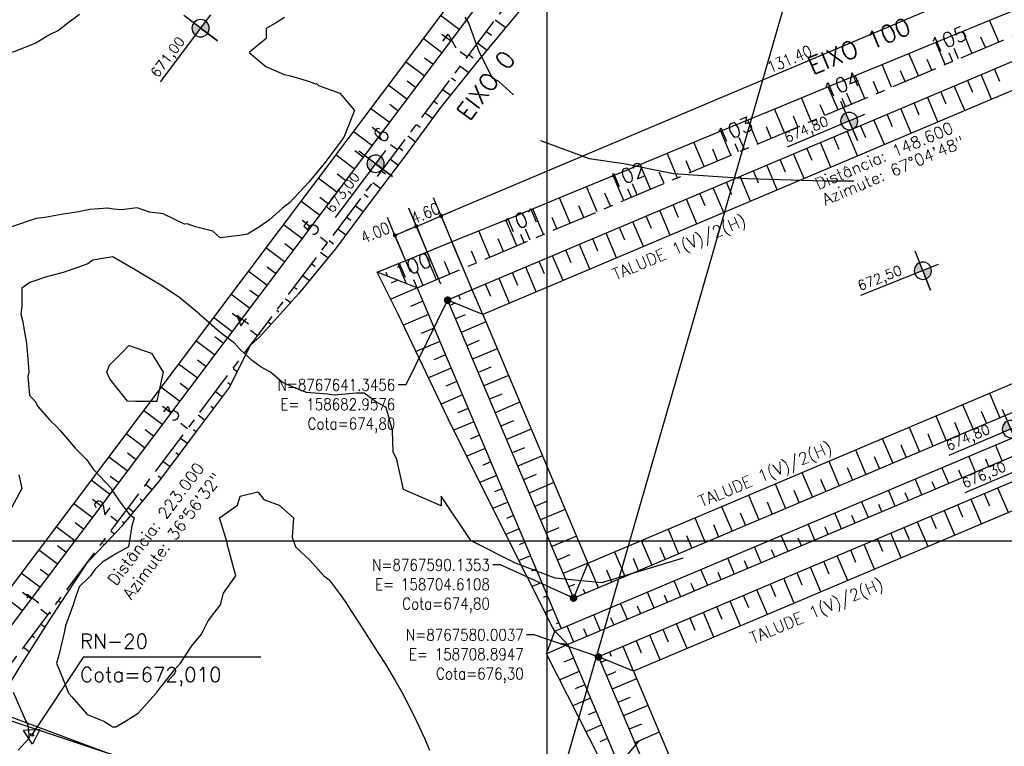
# Model space of a CAD drawing. Header units: millimetres. Extents: x 158365 to 159725, y 8767237 to 8767959.
# Tile 6 of 10: x 158609 to 158779, y 8767565 to 8767690. Entities that reach past the tile are written whole.
import ezdxf

# ---------------------------------------------------------------- set-up
doc = ezdxf.new("R2010")
doc.units = ezdxf.units.MM
doc.header["$LTSCALE"] = 5
doc.linetypes.add('CENTER', pattern=[50.8, 31.75, -6.35, 6.35, -6.35])
doc.linetypes.add('CONTINUO', pattern=[0])
for name, color, linetype in [('$CURVAS2', 40, 'Continuous'), ('_RN', 3, 'Continuous'), ('AREA_ESPECIAL', 3, 'Continuous'), ('CERCA', 3, 'CERCA_LINE'), ('ESTACAO', 4, 'Continuous'), ('LAGOA', 3, 'Continuous'), ('MALHA', 9, 'Continuous'), ('OFFSET', 7, 'Continuous'), ('TER-BERMA', 103, 'Continuous'), ('TER-COORDENADAS', 101, 'Continuous'), ('TER-COTAS', 101, 'Continuous'), ('TER-EIXO', 100, 'CENTER'), ('TER-ESTACAS', 100, 'Continuous'), ('TER-OFFSET', 102, 'Continuous'), ('TER-OFFSET-LINHA', 101, 'Continuous'), ('TER-TEXTO', 100, 'Continuous'), ('TG', 7, 'CONTINUO')]:
    doc.layers.add(name, color=color, linetype=linetype)
doc.styles.add('AG2', font='romans.shx', dxfattribs={"height": 3})
doc.styles.add('ROMANS', font='romans.shx', dxfattribs={"width": 0.85})
doc.styles.add('SIMPLEX', font='simplex', dxfattribs={"height": 0.2})
doc.linetypes.add('CERCA_LINE', pattern='A,0.5,-0.2,["X",Standard,S=0.1,R=0,X=-0.1,Y=-0.05],-0.25', length=0.95)
doc.dimstyles.new('COTA-500-EXTERNA', dxfattribs={"dimtxt": 2, "dimasz": 1, "dimexe": 0, "dimexo": 3, "dimgap": 0.5, "dimtad": 1, "dimzin": 4, "dimdsep": 46, "dimtxsty": 'ROMANS', "dimblk1": 'DOT1', "dimblk2": 'DOT1', "dimsah": 1, "dimcen": 0.2, "dimclrd": 256, "dimclre": 256, "dimclrt": 102, "dimadec": 0, "dimazin": 0, "dimtfac": 1, "dimtix": 1, "dimtmove": 2, "dimatfit": 3, "dimldrblk": 'DOT1', "dimfxl": 0, "dimtvp": 0.025, "dimtolj": 1, "dimtzin": 4, "dimlwd": -1, "dimlwe": -1, "dimarcsym": 0})

# ---------------------------------------------------------------- blocks, each defined once
blk = doc.blocks.new('A$C55C26645')
h = blk.add_hatch(color=51)
h.paths.add_polyline_path([(68.5, 12.7), (68.5, 21.5), (59.7, 21.5, 0.414214)])
h.paths.add_polyline_path([(68.5, 30.3), (68.5, 21.5), (77.3, 21.5, 0.414214)])
at = {"color": 7, "linetype": 'Continuous'}
blk.add_line((85.4, 21.5), (0, 21.5), dxfattribs=at)
blk.add_lwpolyline([(68.5, 21.5), (68.5, 42.9), (68.5, 0)], dxfattribs=at)
blk.add_circle((68.5, 21.5), 8.8, dxfattribs=at)
at = {"color": 3, "style": 'ROMANS'}
blk.add_attdef('226,00', (1.6, 25.8), '', height=10, dxfattribs=at)
blk = doc.blocks.new('417AE5D33AD94F3B12F1F0')
at = {"layer": 'TG', "color": 7, "linetype": 'CONTINUO', "flags": 128}
blk.add_lwpolyline([(0, 0), (0, 0)], dxfattribs=at)
blk = doc.blocks.new('74F607E3FF314B9012F1F0')
at = {"layer": 'TG', "color": 7, "linetype": 'CONTINUO', "flags": 128}
blk.add_lwpolyline([(0, 0), (0, 0)], dxfattribs=at)
blk = doc.blocks.new('EEBC742A898E40D212F1F0')
at = {"layer": 'TG', "color": 7, "linetype": 'CONTINUO', "flags": 128}
blk.add_lwpolyline([(0, 0), (0, 0)], dxfattribs=at)
blk = doc.blocks.new('A24114FF9CEA4DDA12F1F0')
at = {"layer": 'TG', "color": 7, "linetype": 'CONTINUO', "flags": 128}
blk.add_lwpolyline([(0, 0), (0, 0)], dxfattribs=at)
blk = doc.blocks.new('6F32A7DB4FD2414612F1F0')
at = {"layer": 'TG', "color": 7, "linetype": 'CONTINUO', "flags": 128}
blk.add_lwpolyline([(0, 0), (0, 0)], dxfattribs=at)
blk = doc.blocks.new('Rn')
for points in [[(-0.75, -0.433), (0, 0.866)], [(0, 0.866), (0.75, -0.433)], [(-0.75, -0.433), (0.75, -0.433)]]:
    blk.add_lwpolyline(points)
blk.add_circle((0, 0), 0.122)
blk = doc.blocks.new('DOT1')
for q in [(0, 3.36), (0, -3.36)]:
    blk.add_line((0, 0), q)
at = {"linetype": 'ByBlock'}
blk.add_line((0, 0), (-1.2, 0), dxfattribs=at)
at = {"color": 0, "linetype": 'ByBlock', "const_width": 0.36}
blk.add_lwpolyline([(-0.18, 0, 1), (0.18, 0, 1)], format="xyb", close=True, dxfattribs=at)
blk = doc.blocks.new('*D33')
at = {"layer": 'Defpoints', "color": 0}
for p in [(158681.82, 8767655.84), (158682.96, 8767641.35), (158688.99, 8767638.9)]:
    blk.add_point(p, dxfattribs=at)
at = {"layer": 'TER-COTAS'}
for p, q in [((158682.74, 8767656.23), (158683.66, 8767656.62)), ((158677.58, 8767654.05), (158681.82, 8767655.84)), ((158687.82, 8767641.66), (158681.82, 8767655.84)), ((158676.66, 8767653.66), (158675.74, 8767653.27)), ((158681.79, 8767644.11), (158677.58, 8767654.05))]:
    blk.add_line(p, q, dxfattribs=at)
for p, rotation in [((158681.82, 8767655.84), 202.9200602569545), ((158677.58, 8767654.05), 22.9200602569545)]:
    blk.add_blockref('DOT1', p, dxfattribs=dict(at, rotation=rotation))
at = {"layer": 'TER-COTAS', "color": 102, "insert": (158679.12, 8767656.33), "char_height": 2, "attachment_point": 5, "rotation": 22.9201, "style": 'ROMANS'}
blk.add_mtext('\\A1;4.60', dxfattribs=at)

msp = doc.modelspace()

# ---------------------------------------------------------------- linework, layer by layer
at = {"layer": '$CURVAS2'}
for points, elevation in [([(158698.903, 8767668.782), (158707.323, 8767665.7), (158713.278, 8767664.85), (158721.786, 8767663.15), (158734.548, 8767662.299), (158747.735, 8767661.874), (158752.839, 8767661.874)], 672), ([(158686.942, 8767600.015), (158694.599, 8767596.189), (158701.405, 8767593.639), (158709.487, 8767592.789), (158723.525, 8767597.04)], 673)]:
    msp.add_lwpolyline(points, dxfattribs=dict(at, elevation=elevation))
for points in [[(158654.924, 8767689.956, 672), (158653.341, 8767688.958, 672), (158651.764, 8767688.081, 672), (158651.736, 8767686.333, 672), (158648.818, 8767683.958, 672), (158651.701, 8767681.513, 672), (158654.836, 8767680.134, 672), (158655.919, 8767679.949, 672), (158659.216, 8767678.958, 672), (158660.217, 8767678.544, 672), (158660.405, 8767678.584, 672), (158660.779, 8767678.246, 672), (158664.407, 8767676.926, 672), (158666.963, 8767673.958, 672), (158665.149, 8767669.507, 672), (158664.796, 8767668.958, 672), (158662.184, 8767665.438, 672), (158660.98, 8767663.958, 672), (158659.088, 8767661.63, 672), (158656.585, 8767658.958, 672), (158655.816, 8767658.173, 672), (158654.538, 8767657.188, 672), (158652.315, 8767655.175, 672), (158650.603, 8767653.958, 672), (158648.565, 8767652.676, 672), (158647.195, 8767652.501, 672), (158643.864, 8767652.077, 672), (158642.561, 8767653.233, 672), (158639.589, 8767653.958, 672), (158638.178, 8767654.466, 672), (158637.689, 8767654.427, 672), (158634.043, 8767656.197, 672), (158631.67, 8767656.465, 672), (158629.549, 8767657.208, 672), (158626.897, 8767656.884, 672), (158625.523, 8767657.03, 672), (158624.544, 8767657.2, 672), (158621.416, 8767656.973, 672), (158619.201, 8767656.513, 672), (158616.842, 8767656.121, 672), (158613.716, 8767655.543, 672), (158612.204, 8767655.398, 672), (158607.964, 8767653.958, 672)], [(158619.668, 8767690.469, 671), (158617.665, 8767688.958, 671), (158616.04, 8767687.726, 671), (158614.406, 8767686.922, 671), (158612.138, 8767685.529, 671), (158608.077, 8767683.958, 671)], [(158694.261, 8767676.634, 672), (158691.767, 8767678.958, 672), (158690.699, 8767679.51, 672), (158688.466, 8767683.958, 672), (158688.206, 8767684.523, 672), (158686.6, 8767688.958, 672), (158685.953, 8767690.016, 672)], [(158686.942, 8767600.015, 673), (158686.942, 8767600.015, 673), (158686.942, 8767600.015, 673), (158681.837, 8767607.666, 673), (158681.837, 8767605.966, 673), (158675.354, 8767608.818, 673), (158675.336, 8767608.958, 673), (158675.231, 8767609.342, 673), (158674.232, 8767613.958, 673), (158673.581, 8767615.272, 673), (158673.468, 8767618.958, 673), (158672.401, 8767622.913, 673), (158670.537, 8767623.958, 673), (158668.616, 8767625.342, 673), (158667.207, 8767625.391, 673), (158663.467, 8767625.044, 673), (158662.31, 8767625.186, 673), (158658.677, 8767625.464, 673), (158656.8, 8767626.206, 673), (158654.536, 8767627.183, 673), (158652.48, 8767628.958, 673), (158650.876, 8767629.863, 673), (158649.427, 8767630.952, 673), (158647.344, 8767632.798, 673), (158646.318, 8767633.958, 673), (158643.84, 8767635.792, 673), (158640.572, 8767638.662, 673), (158640.374, 8767638.86, 673), (158640.283, 8767638.958, 673), (158636.861, 8767641.834, 673), (158633.625, 8767643.958, 673), (158633.086, 8767644.283, 673), (158632.643, 8767644.519, 673), (158629.217, 8767646.546, 673), (158625.558, 8767648.69, 673), (158625.381, 8767648.828, 673), (158621.922, 8767648.232, 673), (158621.108, 8767647.589, 673), (158619.465, 8767647.042, 673), (158616.852, 8767646.101, 673), (158613.56, 8767645.231, 673), (158612.467, 8767644.871, 673), (158611.087, 8767644.388, 673), (158609.712, 8767643.392, 673), (158609.747, 8767640.312, 673), (158609.543, 8767638.958, 673), (158609.865, 8767637.841, 673), (158610.511, 8767633.958, 673), (158610.861, 8767629.833, 673), (158610.913, 8767628.958, 673), (158610.753, 8767628.25, 673), (158611.048, 8767625.034, 673), (158612.015, 8767623.958, 673), (158612.468, 8767623.048, 673), (158614.551, 8767620.703, 673), (158615.743, 8767619.598, 673), (158616.344, 8767618.958, 673), (158618.909, 8767615.93, 673), (158620.838, 8767613.958, 673), (158622.063, 8767612.237, 673), (158625.138, 8767608.958, 673), (158625.257, 8767608.625, 673), (158626.464, 8767606.878, 673), (158628.221, 8767604.552, 673), (158629.066, 8767603.958, 673), (158628.633, 8767602.539, 673), (158628.068, 8767598.958, 673), (158626.01, 8767597.785, 673), (158624.229, 8767596.699, 673), (158623.664, 8767596.339, 673), (158622.35, 8767595.106, 673), (158621.539, 8767593.958, 673), (158619.567, 8767592.04, 673), (158618.932, 8767590.061, 673), (158618.534, 8767588.958, 673), (158617.234, 8767585.338, 673), (158616.962, 8767583.958, 673), (158616.108, 8767580.326, 673), (158615.716, 8767578.958, 673), (158616.981, 8767575.843, 673), (158617.705, 8767573.958, 673), (158617.821, 8767573.753, 673), (158618.327, 8767573.151, 673), (158620.998, 8767570.106, 673), (158623.847, 8767568.958, 673), (158625.047, 8767568.205, 673), (158625.271, 8767567.983, 673), (158625.916, 8767567.974, 673), (158627.575, 8767568.958, 673), (158629.717, 8767570.371, 673), (158632.874, 8767573.859, 673), (158632.942, 8767573.921, 673), (158632.979, 8767573.958, 673), (158636.004, 8767577.797, 673), (158637.043, 8767578.958, 673), (158638.942, 8767581.922, 673), (158640.633, 8767583.958, 673), (158641.784, 8767586.238, 673), (158643.915, 8767588.958, 673), (158644.407, 8767590.991, 673), (158646.554, 8767593.958, 673), (158645.256, 8767598.622, 673), (158645.153, 8767598.958, 673), (158645.047, 8767599.711, 673), (158643.717, 8767603.958, 673), (158646.841, 8767606.124, 673), (158647.294, 8767607.673, 673), (158650.312, 8767608.388, 673), (158651.348, 8767607.109, 673), (158653.988, 8767606.086, 673), (158656.469, 8767603.958, 673), (158656.248, 8767600.607, 673), (158656.79, 8767598.958, 673), (158659.266, 8767596.642, 673), (158661.686, 8767593.958, 673), (158662.576, 8767593.262, 673), (158664.644, 8767590.517, 673), (158665.553, 8767589.217, 673), (158665.693, 8767588.958, 673), (158668.379, 8767584.869, 673), (158668.944, 8767583.958, 673), (158671.161, 8767580.433, 673), (158672.137, 8767578.958, 673), (158673.924, 8767575.958, 673), (158675.062, 8767573.958, 673), (158676.543, 8767571.196, 673), (158677.602, 8767568.958, 673), (158678.973, 8767566.057, 673), (158679.846, 8767563.958, 673)], [(158634.038, 8767628.958, 674), (158632.966, 8767624.042, 674), (158632.964, 8767623.958, 674), (158632.942, 8767623.922, 674), (158632.904, 8767623.919, 674), (158629.26, 8767623.958, 674), (158627.927, 8767623.966, 674), (158627.895, 8767624.015, 674), (158624.87, 8767627.85, 674), (158624.376, 8767628.958, 674), (158624.816, 8767630.173, 674), (158627.226, 8767632.562, 674), (158628.11, 8767633.586, 674), (158632.062, 8767632.236, 674), (158634.038, 8767628.958, 674)], [(158609.231, 8767611.344, 672), (158609.706, 8767608.958, 672), (158607.5, 8767604.805, 672)], [(158608.254, 8767573.958, 672), (158610.443, 8767568.996, 672), (158610.465, 8767568.958, 672), (158610.774, 8767568.31, 672), (158611.008, 8767566.044, 672), (158609.115, 8767563.958, 672)], [(158715.868, 8767565.585, 674), (158703.107, 8767550.282, 674)]]:
    msp.add_polyline3d(points, dxfattribs=at)
at = {"layer": '_RN', "color": 3}
msp.add_line((158620.331, 8767580.005, -693.862), (158650.816, 8767580.053, -693.862), dxfattribs=at)
msp.add_lwpolyline([(158620.331, 8767580.005), (158611.479, 8767566.63)], dxfattribs=at)
at = {"layer": 'AREA_ESPECIAL'}
msp.add_lwpolyline([(158751.412, 8767728.562), (158539.163, 8767805.66), (158436.386, 8767649.323), (158528.618, 8767599.207), (158624.567, 8767563.495), (158697.924, 8767543.07)], close=True, dxfattribs=at)
at = {"layer": 'CERCA', "elevation": -36.916}
msp.add_lwpolyline([(158528.896, 8767599.484), (158556.476, 8767587.101), (158585.598, 8767576.441), (158624.567, 8767563.495), (158697.92, 8767543.058), (158769.225, 8767539.085)], dxfattribs=at)
at = {"layer": 'ESTACAO'}
for p in [(158611.731, 8767566.523, -33.692), (158611.734, 8767566.535, 672.01)]:
    msp.add_point(p, dxfattribs=at)
at = {"layer": 'MALHA'}
for p, q in [((158700, 8767959.373), (158700, 8767376.901)), ((158365.289, 8767600), (158993.297, 8767600))]:
    msp.add_line(p, q, dxfattribs=at)
at = {"layer": 'TER-BERMA'}
for p, q in [((158677.716, 8767643.472), (158702.484, 8767584.893)), ((158702.484, 8767584.893), (158839.352, 8767642.765))]:
    msp.add_line(p, q, dxfattribs=at)
for points in [[(158730.615, 8767748.718), (158601.398, 8767576.881), (158541.455, 8767621.957), (158670.672, 8767793.794)], [(158812.457, 8767696.102), (158682.958, 8767641.346), (158704.611, 8767590.135), (158834.11, 8767644.891)], [(158840.521, 8767640.002), (158703.653, 8767582.13), (158728.422, 8767523.551), (158865.289, 8767581.423)], [(158838.394, 8767634.76), (158708.895, 8767580.004), (158730.548, 8767528.793), (158860.047, 8767583.55)]]:
    msp.add_lwpolyline(points, close=True, dxfattribs=at)
at = {"layer": 'TER-EIXO', "ltscale": 0.05, "flags": 128}
for points in [[(158602.191, 8767571.28), (158736.216, 8767749.511)], [(158677.716, 8767643.472), (158814.583, 8767701.344)]]:
    msp.add_lwpolyline(points, dxfattribs=at)
at = {"layer": 'TER-ESTACAS', "flags": 128}
for points in [[(158686.332, 8767683.174), (158685.133, 8767684.075)], [(158769.82, 8767682.417), (158769.236, 8767683.798)], [(158751.4, 8767674.628), (158750.815, 8767676.009)], [(158674.312, 8767667.189), (158673.113, 8767668.09)], [(158732.979, 8767666.839), (158732.394, 8767668.22)], [(158714.558, 8767659.05), (158713.973, 8767660.431)], [(158696.137, 8767651.261), (158695.552, 8767652.643)], [(158662.292, 8767651.204), (158661.093, 8767652.106)], [(158681.4, 8767645.03), (158680.816, 8767646.411)], [(158677.716, 8767643.472), (158677.131, 8767644.854)], [(158650.272, 8767635.219), (158649.073, 8767636.121)], [(158638.252, 8767619.234), (158637.053, 8767620.136)], [(158626.231, 8767603.25), (158625.032, 8767604.151)], [(158614.211, 8767587.265), (158613.012, 8767588.166)]]:
    msp.add_lwpolyline(points, dxfattribs=at)
at = {"layer": 'TER-OFFSET'}
for p, q in [((158677.716, 8767643.472), (158670.867, 8767646.173)), ((158688.986, 8767638.9), (158682.958, 8767641.346)), ((158707.056, 8767596.164), (158704.611, 8767590.135)), ((158701.378, 8767584.426), (158702.484, 8767584.893)), ((158701.378, 8767584.426), (158703.653, 8767582.13)), ((158703.653, 8767582.13), (158699.976, 8767580.576)), ((158714.923, 8767577.558), (158708.895, 8767580.004))]:
    msp.add_line(p, q, dxfattribs=at)
at = {"layer": 'TER-OFFSET', "elevation": -33.681}
msp.add_lwpolyline([(158725.014, 8767747.925), (158600.605, 8767582.482), (158547.056, 8767622.749), (158671.465, 8767788.193)], close=True, dxfattribs=at)
at = {"layer": 'TER-OFFSET'}
for points in [[(158728.591, 8767762.665), (158741.873, 8767750.312), (158736.868, 8767744.016), (158734.377, 8767740.884), (158725.037, 8767729.14), (158718.81, 8767721.31), (158712.721, 8767713.378), (158706.744, 8767705.36), (158700.601, 8767697.468), (158694.218, 8767689.756), (158687.834, 8767682.044), (158681.562, 8767674.249), (158675.65, 8767666.183), (158669.652, 8767658.181), (158663.654, 8767650.18), (158657.322, 8767642.429), (158650.58, 8767634.987), (158649.052, 8767633.597)], [(158726.385, 8767528.366), (158725.398, 8767530.307), (158716.35, 8767548.196), (158707.305, 8767566.085), (158699.976, 8767580.576), (158701.378, 8767584.426), (158701.017, 8767585.141), (158691.983, 8767603.036), (158683.051, 8767620.973), (158674.421, 8767639.039), (158670.867, 8767646.173), (158679.441, 8767649.663), (158684.628, 8767651.774), (158694.262, 8767655.694), (158703.506, 8767659.51), (158712.749, 8767663.327), (158721.992, 8767667.144), (158731.236, 8767670.959), (158740.48, 8767674.776), (158749.723, 8767678.593), (158758.967, 8767682.408), (158768.21, 8767686.225), (158777.454, 8767690.04), (158786.718, 8767693.809)], [(158620.79, 8767596.012), (158620.308, 8767595.192), (158614.754, 8767586.856), (158609.377, 8767578.388), (158608.366, 8767576.646), (158606.337, 8767573.167), (158602.918, 8767567.445), (158584.124, 8767580.531), (158567.602, 8767591.837), (158550.904, 8767602.91), (158533.845, 8767613.5), (158531.185, 8767614.955), (158529.256, 8767625.701), (158521.692, 8767630.617), (158504.753, 8767641.368)], [(158620.79, 8767596.012), (158627.057, 8767602.629), (158633.447, 8767610.335), (158639.437, 8767618.343), (158645.471, 8767626.317), (158649.052, 8767633.597)]]:
    msp.add_lwpolyline(points, dxfattribs=at)
for points in [[(158810.012, 8767690.073), (158688.986, 8767638.9), (158707.056, 8767596.164), (158828.082, 8767647.337)], [(158835.949, 8767628.732), (158714.923, 8767577.558), (158732.993, 8767534.822), (158854.019, 8767585.995)]]:
    msp.add_lwpolyline(points, close=True, dxfattribs=at)
at = {"layer": 'TER-OFFSET-LINHA'}
for p, q in [((158681.741, 8767690.38), (158684.938, 8767687.976)), ((158691.14, 8767689.568), (158692.941, 8767688.214)), ((158777.742, 8767685.766), (158776.16, 8767689.506)), ((158678.736, 8767686.383), (158681.933, 8767683.979)), ((158681.987, 8767687.067), (158683.436, 8767685.977)), ((158689.638, 8767687.57), (158690.527, 8767686.901)), ((158773.136, 8767683.819), (158771.538, 8767687.598)), ((158775.439, 8767684.792), (158774.683, 8767686.58)), ((158688.135, 8767685.571), (158689.749, 8767684.358)), ((158768.531, 8767681.871), (158766.916, 8767685.691)), ((158679.01, 8767683.049), (158680.431, 8767681.981)), ((158686.633, 8767683.573), (158687.347, 8767683.036)), ((158763.926, 8767679.924), (158762.294, 8767683.782)), ((158770.834, 8767682.845), (158770.071, 8767684.65)), ((158675.731, 8767682.387), (158678.928, 8767679.983)), ((158685.13, 8767681.575), (158686.58, 8767680.485)), ((158759.321, 8767677.977), (158757.673, 8767681.874)), ((158766.228, 8767680.898), (158765.444, 8767682.753)), ((158754.715, 8767676.03), (158753.051, 8767679.966)), ((158761.623, 8767678.951), (158760.844, 8767680.794)), ((158776.486, 8767675.898), (158774.694, 8767680.134)), ((158777.912, 8767678.943), (158776.997, 8767681.108)), ((158672.726, 8767678.391), (158675.923, 8767675.987)), ((158675.977, 8767679.074), (158677.426, 8767677.985)), ((158683.628, 8767679.577), (158684.323, 8767679.054)), ((158750.11, 8767674.083), (158748.429, 8767678.059)), ((158757.018, 8767677.003), (158756.183, 8767678.977)), ((158771.88, 8767673.95), (158770.089, 8767678.187)), ((158773.279, 8767677.062), (158772.391, 8767679.161)), ((158682.125, 8767677.579), (158683.443, 8767676.588)), ((158752.413, 8767675.056), (158751.64, 8767676.884)), ((158767.275, 8767672.003), (158765.484, 8767676.24)), ((158768.702, 8767675.049), (158767.786, 8767677.214)), ((158673, 8767675.057), (158674.421, 8767673.989)), ((158680.623, 8767675.581), (158681.229, 8767675.125)), ((158745.505, 8767672.135), (158743.807, 8767676.15)), ((158747.807, 8767673.109), (158747.042, 8767674.92)), ((158764.068, 8767673.168), (158763.181, 8767675.266)), ((158669.721, 8767674.395), (158672.918, 8767671.991)), ((158679.12, 8767673.583), (158680.379, 8767672.636)), ((158740.9, 8767670.188), (158739.186, 8767674.242)), ((158743.202, 8767671.162), (158742.421, 8767673.009)), ((158759.491, 8767671.154), (158758.576, 8767673.319)), ((158762.67, 8767670.056), (158760.878, 8767674.293)), ((158677.618, 8767671.585), (158678.236, 8767671.12)), ((158736.294, 8767668.241), (158734.564, 8767672.333)), ((158738.597, 8767669.214), (158737.772, 8767671.165)), ((158754.858, 8767669.274), (158753.97, 8767671.372)), ((158758.065, 8767668.109), (158756.273, 8767672.346)), ((158666.716, 8767670.399), (158669.913, 8767667.994)), ((158669.967, 8767671.082), (158671.416, 8767669.993)), ((158676.115, 8767669.587), (158677.424, 8767668.603)), ((158731.689, 8767666.294), (158729.942, 8767670.425)), ((158753.459, 8767666.161), (158751.668, 8767670.398)), ((158727.084, 8767664.346), (158725.32, 8767668.518)), ((158733.992, 8767667.267), (158733.117, 8767669.335)), ((158748.854, 8767664.214), (158747.063, 8767668.451)), ((158750.281, 8767667.26), (158749.365, 8767669.425)), ((158663.711, 8767666.402), (158666.908, 8767663.998)), ((158666.99, 8767667.064), (158668.411, 8767665.996)), ((158674.613, 8767667.589), (158675.281, 8767667.086)), ((158722.479, 8767662.399), (158720.698, 8767666.61)), ((158729.386, 8767665.32), (158728.549, 8767667.301)), ((158744.249, 8767662.267), (158742.457, 8767666.504)), ((158745.647, 8767665.379), (158744.76, 8767667.477)), ((158673.11, 8767665.59), (158674.451, 8767664.582)), ((158717.873, 8767660.452), (158716.077, 8767664.701)), ((158724.781, 8767663.373), (158723.963, 8767665.308)), ((158739.644, 8767660.32), (158737.852, 8767664.557)), ((158741.07, 8767663.365), (158740.155, 8767665.53)), ((158663.957, 8767663.089), (158665.405, 8767662)), ((158671.608, 8767663.592), (158672.265, 8767663.098)), ((158713.268, 8767658.505), (158711.455, 8767662.793)), ((158720.176, 8767661.425), (158719.347, 8767663.385)), ((158736.437, 8767661.485), (158735.549, 8767663.583)), ((158660.706, 8767662.406), (158663.903, 8767660.002)), ((158670.105, 8767661.594), (158671.452, 8767660.582)), ((158715.571, 8767659.478), (158714.764, 8767661.386)), ((158731.86, 8767659.471), (158730.944, 8767661.636)), ((158735.038, 8767658.373), (158733.247, 8767662.609)), ((158668.602, 8767659.596), (158669.303, 8767659.07)), ((158708.663, 8767656.557), (158706.833, 8767660.884)), ((158710.965, 8767657.531), (158710.015, 8767659.778)), ((158727.226, 8767657.59), (158726.339, 8767659.689)), ((158730.433, 8767656.425), (158728.642, 8767660.662)), ((158657.701, 8767658.41), (158660.898, 8767656.006)), ((158660.98, 8767659.072), (158662.4, 8767658.004)), ((158667.1, 8767657.598), (158668.453, 8767656.581)), ((158704.058, 8767654.61), (158702.212, 8767658.976)), ((158722.649, 8767655.577), (158721.734, 8767657.741)), ((158725.828, 8767654.478), (158724.036, 8767658.715)), ((158699.452, 8767652.663), (158697.59, 8767657.068)), ((158706.36, 8767655.584), (158705.527, 8767657.556)), ((158721.223, 8767652.531), (158719.431, 8767656.768)), ((158654.696, 8767654.414), (158657.893, 8767652.01)), ((158657.947, 8767655.097), (158659.395, 8767654.008)), ((158665.597, 8767655.6), (158666.286, 8767655.082)), ((158694.847, 8767650.716), (158692.965, 8767655.167)), ((158701.755, 8767653.637), (158700.93, 8767655.587)), ((158716.617, 8767650.584), (158714.826, 8767654.82)), ((158718.016, 8767653.696), (158717.129, 8767655.794)), ((158664.095, 8767653.602), (158665.453, 8767652.58)), ((158690.242, 8767648.768), (158688.333, 8767653.282)), ((158697.15, 8767651.689), (158696.353, 8767653.573)), ((158712.012, 8767648.636), (158710.221, 8767652.873)), ((158713.439, 8767651.682), (158712.523, 8767653.847)), ((158654.97, 8767651.08), (158656.39, 8767650.012)), ((158662.592, 8767651.604), (158663.316, 8767651.059)), ((158685.637, 8767646.821), (158683.702, 8767651.397)), ((158692.544, 8767649.742), (158691.637, 8767651.889)), ((158707.407, 8767646.689), (158705.615, 8767650.926)), ((158708.805, 8767649.801), (158707.918, 8767651.9)), ((158651.691, 8767650.417), (158654.888, 8767648.013)), ((158661.09, 8767649.606), (158662.387, 8767648.63)), ((158681.031, 8767644.874), (158679.07, 8767649.512)), ((158687.939, 8767647.795), (158687.089, 8767649.805)), ((158704.228, 8767647.788), (158703.313, 8767649.952)), ((158659.587, 8767647.607), (158660.199, 8767647.148)), ((158675.891, 8767644.192), (158674.439, 8767647.627)), ((158683.334, 8767645.848), (158682.428, 8767647.99)), ((158699.595, 8767645.907), (158698.708, 8767648.005)), ((158702.802, 8767644.742), (158701.01, 8767648.979)), ((158648.686, 8767646.421), (158651.883, 8767644.017)), ((158651.937, 8767647.104), (158653.385, 8767646.015)), ((158672.634, 8767645.476), (158672.374, 8767646.09)), ((158678.729, 8767643.9), (158677.771, 8767646.166)), ((158695.018, 8767643.893), (158694.102, 8767646.058)), ((158698.196, 8767642.795), (158696.405, 8767647.032)), ((158658.085, 8767645.609), (158659.222, 8767644.755)), ((158674.394, 8767644.782), (158673.244, 8767644.296)), ((158690.384, 8767642.012), (158689.497, 8767644.111)), ((158693.591, 8767640.847), (158691.8, 8767645.084)), ((158645.681, 8767642.425), (158648.878, 8767640.021)), ((158648.96, 8767643.087), (158650.38, 8767642.019)), ((158656.582, 8767643.611), (158657.102, 8767643.22)), ((158677.716, 8767643.472), (158673.17, 8767641.55)), ((158688.986, 8767638.9), (158687.194, 8767643.137)), ((158655.08, 8767641.613), (158655.974, 8767640.941)), ((158678.689, 8767641.169), (158676.572, 8767640.274)), ((158684.268, 8767640.814), (158683.347, 8767640.425)), ((158685.19, 8767641.458), (158684.892, 8767642.163)), ((158645.927, 8767639.112), (158647.375, 8767638.023)), ((158653.577, 8767639.615), (158653.911, 8767639.364)), ((158642.676, 8767638.429), (158645.873, 8767636.025)), ((158652.075, 8767637.617), (158652.603, 8767637.22)), ((158679.663, 8767638.867), (158675.37, 8767637.052)), ((158685.971, 8767638.82), (158684.321, 8767638.122)), ((158689.531, 8767637.611), (158685.294, 8767635.819)), ((158650.572, 8767635.619), (158650.725, 8767635.504)), ((158680.636, 8767636.564), (158678.429, 8767635.631)), ((158639.671, 8767634.433), (158642.868, 8767632.029)), ((158642.95, 8767635.095), (158644.37, 8767634.027)), ((158681.61, 8767634.262), (158677.528, 8767632.535)), ((158688.376, 8767634.408), (158686.268, 8767633.517)), ((158649.07, 8767633.621), (158649.066, 8767633.624)), ((158691.478, 8767633.006), (158687.241, 8767631.214)), ((158639.917, 8767631.12), (158641.365, 8767630.03)), ((158647.778, 8767631.464), (158647.942, 8767631.341)), ((158682.584, 8767631.959), (158680.565, 8767631.106)), ((158636.666, 8767630.436), (158639.863, 8767628.032)), ((158646.065, 8767629.625), (158646.819, 8767629.057)), ((158683.557, 8767629.656), (158679.685, 8767628.019)), ((158690.374, 8767629.824), (158688.215, 8767628.911)), ((158645.154, 8767627.181), (158645.696, 8767626.774)), ((158684.531, 8767627.354), (158682.679, 8767626.571)), ((158693.426, 8767628.4), (158689.189, 8767626.609)), ((158633.661, 8767626.44), (158636.858, 8767624.036)), ((158636.94, 8767627.102), (158638.36, 8767626.034)), ((158643.06, 8767625.628), (158644.264, 8767624.722)), ((158685.505, 8767625.051), (158681.843, 8767623.503)), ((158692.271, 8767625.198), (158690.162, 8767624.306)), ((158695.373, 8767623.795), (158691.136, 8767622.004)), ((158776.135, 8767625.372), (158777.926, 8767621.135)), ((158630.656, 8767622.444), (158633.853, 8767620.04)), ((158633.907, 8767623.127), (158635.355, 8767622.038)), ((158642.225, 8767623.128), (158642.756, 8767622.729)), ((158686.478, 8767622.748), (158684.735, 8767622.011)), ((158771.53, 8767623.425), (158773.321, 8767619.188)), ((158774.736, 8767622.26), (158775.624, 8767620.162)), ((158640.055, 8767621.632), (158641.248, 8767620.735)), ((158687.452, 8767620.446), (158684.033, 8767619)), ((158694.268, 8767620.614), (158692.11, 8767619.701)), ((158766.924, 8767621.478), (158768.716, 8767617.241)), ((158770.103, 8767620.379), (158771.018, 8767618.214)), ((158630.93, 8767619.11), (158632.35, 8767618.042)), ((158639.257, 8767619.104), (158639.739, 8767618.741)), ((158697.32, 8767619.19), (158693.083, 8767617.398)), ((158762.319, 8767619.53), (158764.111, 8767615.294)), ((158627.651, 8767618.448), (158630.847, 8767616.044)), ((158637.049, 8767617.636), (158638.239, 8767616.741)), ((158688.425, 8767618.143), (158686.849, 8767617.476)), ((158757.714, 8767617.583), (158759.505, 8767613.346)), ((158765.526, 8767618.366), (158766.413, 8767616.267)), ((158689.399, 8767615.841), (158686.266, 8767614.516)), ((158696.165, 8767615.987), (158694.057, 8767615.096)), ((158753.109, 8767615.636), (158754.9, 8767611.399)), ((158760.893, 8767616.485), (158761.808, 8767614.32)), ((158778.35, 8767613.714), (158777.181, 8767616.477)), ((158624.645, 8767614.452), (158627.842, 8767612.048)), ((158627.897, 8767615.135), (158629.345, 8767614.046)), ((158634.044, 8767613.64), (158635.244, 8767612.737)), ((158636.201, 8767615.146), (158636.742, 8767614.739)), ((158699.267, 8767614.585), (158695.03, 8767612.793)), ((158748.503, 8767613.689), (158750.295, 8767609.452)), ((158756.315, 8767614.471), (158757.203, 8767612.373)), ((158773.745, 8767611.767), (158772.576, 8767614.53)), ((158776.047, 8767612.741), (158775.519, 8767613.99)), ((158690.373, 8767613.538), (158688.963, 8767612.942)), ((158751.682, 8767612.59), (158752.597, 8767610.425)), ((158769.139, 8767609.82), (158767.971, 8767612.583)), ((158771.442, 8767610.793), (158770.874, 8767612.136)), ((158621.64, 8767610.455), (158624.837, 8767608.051)), ((158624.92, 8767611.117), (158626.34, 8767610.049)), ((158633.196, 8767611.15), (158633.747, 8767610.736)), ((158691.346, 8767611.235), (158688.499, 8767610.032)), ((158698.163, 8767611.403), (158696.004, 8767610.49)), ((158743.898, 8767611.741), (158745.69, 8767607.505)), ((158747.105, 8767610.577), (158747.992, 8767608.478)), ((158764.534, 8767607.873), (158763.366, 8767610.636)), ((158631.039, 8767609.643), (158632.169, 8767608.794)), ((158692.32, 8767608.933), (158691.008, 8767608.378)), ((158701.214, 8767609.979), (158696.978, 8767608.188)), ((158739.293, 8767609.794), (158741.084, 8767605.557)), ((158742.472, 8767608.696), (158743.387, 8767606.531)), ((158759.929, 8767605.925), (158758.76, 8767608.688)), ((158766.837, 8767608.846), (158766.308, 8767610.096)), ((158779.396, 8767604.82), (158777.605, 8767609.056)), ((158621.886, 8767607.142), (158623.335, 8767606.053)), ((158630.109, 8767607.216), (158630.571, 8767606.867)), ((158734.688, 8767607.847), (158736.479, 8767603.61)), ((158762.231, 8767606.899), (158761.664, 8767608.242)), ((158774.791, 8767602.872), (158773, 8767607.109)), ((158776.218, 8767605.918), (158775.302, 8767608.083)), ((158618.635, 8767606.459), (158621.832, 8767604.055)), ((158628.034, 8767605.647), (158628.974, 8767604.941)), ((158693.293, 8767606.63), (158690.732, 8767605.547)), ((158700.06, 8767606.777), (158697.951, 8767605.885)), ((158703.162, 8767605.374), (158698.925, 8767603.583)), ((158730.082, 8767605.9), (158731.874, 8767601.663)), ((158737.894, 8767606.682), (158738.782, 8767604.584)), ((158755.324, 8767603.978), (158754.155, 8767606.741)), ((158757.626, 8767604.952), (158757.098, 8767606.201)), ((158770.186, 8767600.925), (158768.394, 8767605.162)), ((158771.584, 8767604.037), (158770.697, 8767606.136)), ((158694.267, 8767604.327), (158693.084, 8767603.827)), ((158725.477, 8767603.952), (158727.269, 8767599.716)), ((158733.261, 8767604.801), (158734.176, 8767602.637)), ((158750.718, 8767602.031), (158749.55, 8767604.794)), ((158753.021, 8767603.004), (158752.453, 8767604.348)), ((158767.007, 8767602.024), (158766.092, 8767604.188)), ((158615.63, 8767602.463), (158618.827, 8767600.059)), ((158618.909, 8767603.125), (158620.33, 8767602.057)), ((158627.03, 8767603.274), (158627.376, 8767603.014)), ((158695.241, 8767602.025), (158692.977, 8767601.067)), ((158702.057, 8767602.193), (158699.899, 8767601.28)), ((158720.872, 8767602.005), (158722.663, 8767597.768)), ((158728.684, 8767602.788), (158729.571, 8767600.689)), ((158746.113, 8767600.084), (158744.945, 8767602.847)), ((158748.416, 8767601.057), (158747.887, 8767602.307)), ((158762.374, 8767600.143), (158761.487, 8767602.241)), ((158765.581, 8767598.978), (158763.789, 8767603.215)), ((158625.029, 8767601.651), (158625.672, 8767601.168)), ((158705.109, 8767600.769), (158700.872, 8767598.977)), ((158716.267, 8767600.058), (158718.058, 8767595.821)), ((158724.051, 8767600.907), (158724.966, 8767598.742)), ((158741.508, 8767598.136), (158740.34, 8767600.9)), ((158743.81, 8767599.11), (158743.243, 8767600.453)), ((158757.797, 8767598.129), (158756.881, 8767600.294)), ((158760.975, 8767597.031), (158759.184, 8767601.268)), ((158612.625, 8767598.467), (158615.822, 8767596.063)), ((158615.876, 8767599.15), (158617.325, 8767598.061)), ((158623.746, 8767599.488), (158623.942, 8767599.341)), ((158696.214, 8767599.722), (158695.256, 8767599.317)), ((158719.473, 8767598.893), (158720.361, 8767596.795)), ((158736.903, 8767596.189), (158735.734, 8767598.952)), ((158739.205, 8767597.163), (158738.677, 8767598.412)), ((158753.163, 8767596.248), (158752.276, 8767598.347)), ((158756.37, 8767595.083), (158754.579, 8767599.32)), ((158622.024, 8767597.655), (158622.212, 8767597.514)), ((158697.188, 8767597.42), (158695.235, 8767596.594)), ((158703.954, 8767597.566), (158701.846, 8767596.675)), ((158711.661, 8767598.111), (158713.453, 8767593.874)), ((158714.84, 8767597.012), (158715.756, 8767594.848)), ((158732.297, 8767594.242), (158731.129, 8767597.005)), ((158751.765, 8767593.136), (158749.974, 8767597.373)), ((158612.899, 8767595.133), (158614.32, 8767594.065)), ((158620.522, 8767595.657), (158620.563, 8767595.626)), ((158698.162, 8767595.117), (158697.382, 8767594.787)), ((158707.056, 8767596.164), (158702.819, 8767594.372)), ((158707.056, 8767596.164), (158708.848, 8767591.927)), ((158710.263, 8767594.999), (158711.15, 8767592.9)), ((158727.692, 8767592.295), (158726.524, 8767595.058)), ((158734.6, 8767595.216), (158734.032, 8767596.559)), ((158747.16, 8767591.189), (158745.368, 8767595.426)), ((158748.586, 8767594.235), (158747.671, 8767596.399)), ((158609.62, 8767594.471), (158612.817, 8767592.066)), ((158619.019, 8767593.659), (158619.197, 8767593.525)), ((158729.995, 8767593.268), (158729.466, 8767594.518)), ((158742.554, 8767589.242), (158740.763, 8767593.479)), ((158743.953, 8767592.354), (158743.066, 8767594.452)), ((158617.517, 8767591.661), (158617.64, 8767591.568)), ((158699.135, 8767592.814), (158697.494, 8767592.12)), ((158704.771, 8767592.483), (158703.793, 8767592.069)), ((158706.247, 8767591.658), (158706.545, 8767590.953)), ((158723.087, 8767590.347), (158721.919, 8767593.111)), ((158725.389, 8767591.321), (158724.822, 8767592.664)), ((158739.376, 8767590.34), (158738.46, 8767592.505)), ((158606.615, 8767590.474), (158609.812, 8767588.07)), ((158609.866, 8767591.158), (158611.315, 8767590.068)), ((158700.109, 8767590.512), (158699.405, 8767590.214)), ((158718.482, 8767588.4), (158717.313, 8767591.163)), ((158720.784, 8767589.374), (158720.256, 8767590.623)), ((158734.742, 8767588.459), (158733.855, 8767590.558)), ((158737.949, 8767587.295), (158736.158, 8767591.531)), ((158616.014, 8767589.662), (158616.42, 8767589.357)), ((158701.082, 8767588.209), (158699.752, 8767587.647)), ((158713.876, 8767586.453), (158712.708, 8767589.216)), ((158716.179, 8767587.427), (158715.611, 8767588.77)), ((158730.165, 8767586.446), (158729.25, 8767588.61)), ((158733.344, 8767585.347), (158731.553, 8767589.584)), ((158614.512, 8767587.664), (158614.742, 8767587.491)), ((158709.271, 8767584.506), (158708.103, 8767587.269)), ((158711.574, 8767585.479), (158711.045, 8767586.729)), ((158725.532, 8767584.565), (158724.645, 8767586.663)), ((158728.739, 8767583.4), (158726.947, 8767587.637)), ((158613.009, 8767585.666), (158613.679, 8767585.163)), ((158702.056, 8767585.906), (158701.599, 8767585.713)), ((158704.666, 8767582.559), (158703.498, 8767585.322)), ((158706.969, 8767583.532), (158706.401, 8767584.875)), ((158724.133, 8767581.453), (158722.342, 8767585.69)), ((158611.507, 8767583.668), (158611.9, 8767583.372)), ((158719.528, 8767579.506), (158717.737, 8767583.742)), ((158720.955, 8767582.551), (158720.039, 8767584.716)), ((158610.004, 8767581.67), (158610.99, 8767580.928)), ((158703.653, 8767582.13), (158702.186, 8767582.313)), ((158714.923, 8767577.558), (158713.132, 8767581.795)), ((158716.321, 8767580.67), (158715.434, 8767582.769)), ((158704.626, 8767579.828), (158702.965, 8767579.125)), ((158711.127, 8767580.116), (158710.829, 8767580.822)), ((158710.205, 8767579.472), (158709.284, 8767579.083)), ((158705.6, 8767577.525), (158702.238, 8767576.103)), ((158711.908, 8767577.478), (158710.258, 8767576.78)), ((158706.574, 8767575.222), (158704.914, 8767574.521)), ((158715.468, 8767576.269), (158711.231, 8767574.477)), ((158714.313, 8767573.066), (158712.205, 8767572.175)), ((158707.547, 8767572.92), (158704.5, 8767571.631)), ((158717.415, 8767571.664), (158713.179, 8767569.872)), ((158708.521, 8767570.617), (158707.139, 8767570.033)), ((158709.494, 8767568.314), (158706.762, 8767567.159)), ((158716.311, 8767568.482), (158714.152, 8767567.57)), ((158719.363, 8767567.058), (158715.126, 8767565.267)), ((158710.468, 8767566.012), (158709.125, 8767565.444))]:
    msp.add_line(p, q, dxfattribs=at)

# ---------------------------------------------------------------- block references
at = {"layer": '_RN', "xscale": 1.856869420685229, "yscale": 1.856869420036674, "zscale": 1.856869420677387, "rotation": 183.356193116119}
msp.add_blockref('Rn', (158611.479, 8767566.63), dxfattribs=at)
at = {"layer": 'LAGOA'}
ref = msp.add_blockref('A$C55C26645', (158630.632, 8767681.055, -33.681), dxfattribs=dict(at, xscale=-0.1687499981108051, yscale=0.1687499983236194, zscale=0.1687499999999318, rotation=233.0577907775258))
ref.add_attrib('226,00', '671,00', (158633.087, 8767679.489, -33.681), dxfattribs={"layer": '0', "color": 3, "height": 1.6875, "rotation": 53.05779, "style": 'ROMANS'})
ref = msp.add_blockref('A$C55C26645', (158739.96, 8767670.994), dxfattribs=dict(at, xscale=-0.1687499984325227, yscale=0.1687499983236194, zscale=0.1687499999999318, rotation=202.9200605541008))
ref.add_attrib('226,00', '674,80', (158741.298, 8767668.407), dxfattribs={"layer": '0', "color": 3, "height": 1.6875, "rotation": 22.92006, "style": 'ROMANS'})
ref = msp.add_blockref('A$C55C26645', (158660.722, 8767657.758, -33.681), dxfattribs=dict(at, xscale=-0.1687499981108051, yscale=0.1687499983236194, zscale=0.1687499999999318, rotation=233.0577907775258))
ref.add_attrib('226,00', '673,00', (158663.178, 8767656.192, -33.681), dxfattribs={"layer": '0', "color": 3, "height": 1.6875, "rotation": 53.05779, "style": 'ROMANS'})
ref = msp.add_blockref('A$C55C26645', (158752.602, 8767645.551, -33.681), dxfattribs=dict(at, xscale=-0.1687499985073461, yscale=0.1687499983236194, zscale=0.1687499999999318, rotation=201.5499409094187))
ref.add_attrib('226,00', '672,50', (158753.877, 8767642.932, -33.681), dxfattribs={"layer": '0', "color": 3, "height": 1.6875, "rotation": 21.54994, "style": 'ROMANS'})
ref = msp.add_blockref('A$C55C26645', (158767.761, 8767618.01), dxfattribs=dict(at, xscale=-0.1687499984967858, yscale=0.1687499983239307, zscale=0.1687499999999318, rotation=203.0579216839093))
ref.add_attrib('226,00', '674,80', (158769.104, 8767615.425), dxfattribs={"layer": '0', "color": 3, "height": 1.6875, "rotation": 23.05792, "style": 'ROMANS'})
ref = msp.add_blockref('A$C55C26645', (158770.502, 8767611.569), dxfattribs=dict(at, xscale=-0.1687499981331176, yscale=0.1687499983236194, zscale=0.1687499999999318, rotation=203.0579214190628))
ref.add_attrib('226,00', '676,30', (158771.846, 8767608.985), dxfattribs={"layer": '0', "color": 3, "height": 1.6875, "rotation": 23.05792, "style": 'ROMANS'})
at = {"layer": 'OFFSET', "color": 255}
for name in ['417AE5D33AD94F3B12F1F0', '74F607E3FF314B9012F1F0', 'EEBC742A898E40D212F1F0', 'A24114FF9CEA4DDA12F1F0', '6F32A7DB4FD2414612F1F0']:
    msp.add_blockref(name, (158620.79, 8767596.012), dxfattribs=at)

# ---------------------------------------------------------------- texts
at = {"layer": '_RN', "color": 2, "style": 'AG2'}
for s, p in [('RN-20', (158619.752, 8767581.462, -693.862)), ('Cota=672,010', (158619.752, 8767575.73, -693.862))]:
    msp.add_text(s, height=2.5, dxfattribs=at).set_placement(p)
at = {"layer": 'TER-COORDENADAS', "color": 102, "char_height": 2, "attachment_point": 3, "style": 'ROMANS'}
for s, insert in [('N=8767641.3456\\PE= 158682.9576\\PCota=674,80', (158673.955, 8767627.79)), ('N=8767590.1353\\PE= 158704.6108\\PCota=674,80', (158690.23, 8767596.834)), ('N=8767580.0037\\PE= 158708.8947\\PCota=676,30', (158696.05, 8767584.817))]:
    msp.add_mtext(s, dxfattribs=dict(at, insert=insert))
at = {"layer": 'TER-ESTACAS', "style": 'SIMPLEX'}
for s, rotation, p in [('105', 22.92008, (158766.649, 8767683.79)), ('7', 53.0578, (158683.933, 8767684.142)), ('104', 22.92008, (158748.228, 8767676.001)), ('103', 22.92008, (158729.807, 8767668.212)), ('6', 53.0578, (158671.912, 8767668.158)), ('102', 22.92008, (158711.386, 8767660.423)), ('101', 22.92008, (158693.141, 8767652.709)), ('5', 53.0578, (158659.892, 8767652.173)), ('100', 22.92008, (158674.544, 8767644.845)), ('4', 53.0578, (158647.872, 8767636.188)), ('3', 53.0578, (158635.852, 8767620.203)), ('2', 53.0578, (158623.832, 8767604.218)), ('1', 53.0578, (158611.926, 8767588.386))]:
    msp.add_text(s, height=2.5, rotation=rotation, dxfattribs=at).set_placement(p)
at = {"layer": 'TER-TEXTO', "color": 103, "style": 'SIMPLEX'}
for s, rotation, p in [('EIXO 100', 22.92008, (158745.742, 8767680.042, 33.681)), ('EIXO 0', 53.0578, (158686.691, 8767672))]:
    msp.add_text(s, height=3, rotation=rotation, dxfattribs=at).set_placement(p)
at = {"layer": 'TER-TEXTO', "style": 'SIMPLEX'}
for s, rotation, p in [('Distância: 148.600', 22.92008, (158746.699, 8767660.319, 33.681)), ('Azimute: 67%%d04\'48"', 22.92008, (158747.906, 8767657.613, 33.681)), ('TALUDE 1(V)/2(H)', 22.92008, (158711.832, 8767644.737, 33.681)), ('TALUDE 1(V)/2(H)', 22.92008, (158726.642, 8767605.704, 33.681)), ('Distância: 223.000', 53.0578, (158625.935, 8767592.111)), ('Azimute: 36%%d56\'32"', 53.0578, (158628.531, 8767589.74)), ('TALUDE 1(V)/2(H)', 22.92008, (158735.458, 8767582.233, 33.681))]:
    msp.add_text(s, height=2, rotation=rotation, dxfattribs=at).set_placement(p)

# ---------------------------------------------------------------- dimensions: what is measured, and where the dimension line sits
at = {"layer": 'TER-COTAS'}
msp.add_linear_dim(base=(158802.847, 8767707.018), p1=(158688.986, 8767638.9), p2=(158810.012, 8767690.073), angle=22.92006, dimstyle='COTA-500-EXTERNA', dxfattribs=at).render()
dim = msp.add_linear_dim(base=(158681.821, 8767655.844), p1=(158682.958, 8767641.346), p2=(158688.986, 8767638.9), angle=22.92006, dimstyle='COTA-500-EXTERNA', dxfattribs=at)
dim.commit()
dim.dimension.update_dxf_attribs({"geometry": '*D33', "text_midpoint": (158679.119, 8767656.33)})
msp.add_linear_dim(base=(158677.585, 8767654.053), p1=(158677.716, 8767643.472), p2=(158682.958, 8767641.346), angle=22.92006, location=(158670.501, 8767652.966), dimstyle='COTA-500-EXTERNA', dxfattribs=at).render()

# ---------------------------------------------------------------- leaders
at = {"layer": 'TER-COORDENADAS', "annotation_type": 0, "has_hookline": 1, "hookline_direction": 1, "text_width": 21.938}
for points in [[(158682.958, 8767641.346), (158675.755, 8767626.79), (158674.455, 8767626.79)], [(158704.611, 8767590.135), (158692.03, 8767595.834), (158690.73, 8767595.834)], [(158708.895, 8767580.004), (158697.85, 8767583.817), (158696.55, 8767583.817)]]:
    msp.add_leader(points, dimstyle='COTA-500-EXTERNA', override={"dimasz": 1.3, "dimgap": 0.5, "dimtad": 0, "dimldrblk": 'Dot'}, dxfattribs=at)

doc.saveas('drawing.dxf')
